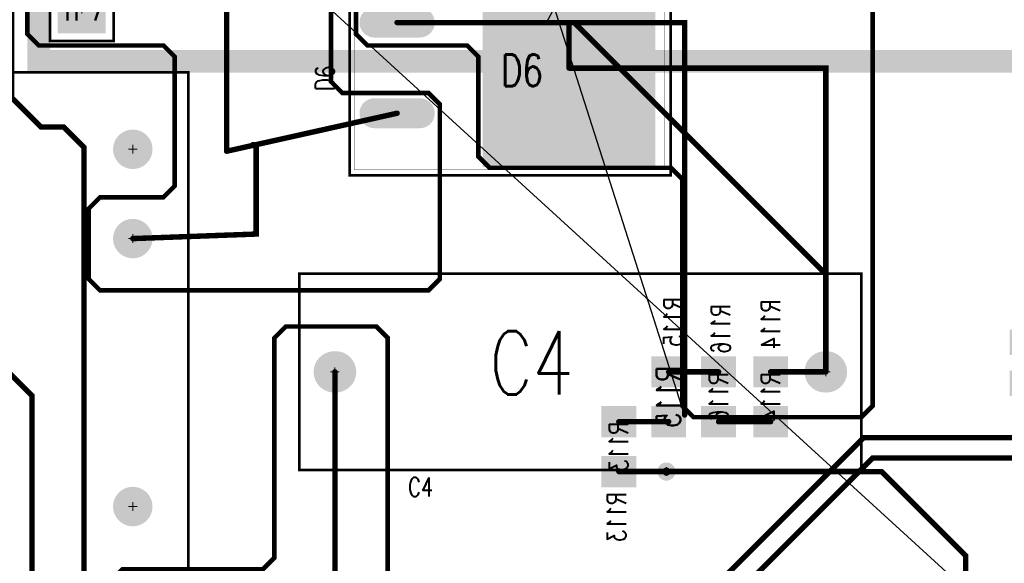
# Model space of a CAD drawing. Extents: x -7.2 to 18.3, y -5.6 to 10.9.
# Tile 75 of 112: x 4 to 6.1, y 3.8 to 5. Entities that reach past the tile are written whole.
import ezdxf
from ezdxf.enums import TextEntityAlignment as Align

# ---------------------------------------------------------------- set-up
doc = ezdxf.new("R2010")
doc.units = 0
for name, pattern in [('SIG_0', [2, 1, 1]), ('SIG_198', [2, 1, 1]), ('SIG_200', [2, 1, 1]), ('SIG_228', [2, 1, 1]), ('SIG_3', [2, 1, 1]), ('SIG_4', [2, 1, 1]), ('SIG_52', [2, 1, 1]), ('SIG_53', [2, 1, 1]), ('SIG_54', [2, 1, 1]), ('SIG_57', [2, 1, 1]), ('SIG_7', [2, 1, 1]), ('SIG_72', [2, 1, 1])]:
    doc.linetypes.add(name, pattern=pattern)
for name, color, linetype in [('2D_LINE_02', 112, 'CONTINUOUS'), ('COPPER_01', 1, 'CONTINUOUS'), ('DRIL_NPLTE_THRU_01', 16, 'CONTINUOUS'), ('DRIL_NPLTE_THRU_03', 146, 'CONTINUOUS'), ('DRIL_NPLTE_THRU_04', 176, 'CONTINUOUS'), ('DRIL_PLTE_THRU_01', 16, 'CONTINUOUS'), ('DRIL_PLTE_THRU_03', 146, 'CONTINUOUS'), ('DRIL_PLTE_THRU_04', 176, 'CONTINUOUS'), ('DRIL_SYMBOL', 254, 'CONTINUOUS'), ('LINK_00', 2, 'CONTINUOUS'), ('PADS_BOT', 5, 'CONTINUOUS'), ('PADS_INNER', 1, 'CONTINUOUS'), ('PADS_TOP', 1, 'CONTINUOUS'), ('PADS_XR_131', 3, 'CONTINUOUS'), ('PADS_XR_132', 6, 'CONTINUOUS'), ('PADS_XR_133', 254, 'CONTINUOUS'), ('PART_NAME_123', 255, 'CONTINUOUS'), ('PART_NAME_124', 6, 'CONTINUOUS'), ('PART_NAME_129', 2, 'CONTINUOUS'), ('PART_NAME_130', 106, 'CONTINUOUS'), ('PART_TOP_2DLINE_123', 255, 'CONTINUOUS'), ('PART_TOP_2DLINE_129', 2, 'CONTINUOUS'), ('TRACE_01', 1, 'CONTINUOUS'), ('TRACE_03', 130, 'CONTINUOUS'), ('TRACE_04', 5, 'CONTINUOUS'), ('VIAPTS', 56, 'CONTINUOUS')]:
    doc.layers.add(name, color=color, linetype=linetype)
doc.styles.add('W0$001', font='simplex', dxfattribs={"width": 0.75})
doc.styles.add('W0$005', font='simplex', dxfattribs={"width": 0.75})
doc.styles.add('W0$006', font='simplex', dxfattribs={"width": 0.75})

# ---------------------------------------------------------------- blocks, each defined once
blk = doc.blocks.new('SMOOTH_0$05')
at = {"const_width": 0.025}
blk.add_lwpolyline([(-0.0125, 0, 1), (0.0125, 0, 1)], format="xyb", close=True, dxfattribs=at)
blk = doc.blocks.new('DRAWING_290')
at = {"layer": '2D_LINE_02', "const_width": 0.05}
blk.add_lwpolyline([(4.49, -4.99), (1.44, -4.99), (1.44, -4.595), (1.515, -4.595), (1.515, -4.25), (2.545, -4.25), (2.545, -3.925), (2.8, -3.925), (2.8, -3.325), (2.34, -3.325), (2.34, -2.915), (-0.125, -2.915), (-0.125, 0)], dxfattribs=at)
at = {"layer": '2D_LINE_02'}
blk.add_blockref('SMOOTH_0$05', (-0.125, -2.915), dxfattribs=at)
blk = doc.blocks.new('SMOOTH_0$01')
at = {"const_width": 0.005}
blk.add_lwpolyline([(-0.0025, 0, 1), (0.0025, 0, 1)], format="xyb", close=True, dxfattribs=at)
blk = doc.blocks.new('COPPER_267')
at = {"layer": 'COPPER_01', "const_width": 0.01}
blk.add_lwpolyline([(0.74, -0.805), (0.715, -0.83), (-0.01, -0.83), (-0.035, -0.805), (-0.035, -0.65), (-0.01, -0.625), (0.13, -0.625), (0.155, -0.6), (0.155, -0.315), (0.13, -0.29), (-0.145, -0.29), (-0.17, -0.265), (-0.17, 0.6), (-0.145, 0.625), (0.25, 0.625), (0.275, 0.6), (0.275, 0.255), (0.25, 0.23), (0.025, 0.23), (0, 0.205), (0, -0.11), (0.025, -0.135), (0.475, -0.135), (0.5, -0.16), (0.5, -0.37), (0.525, -0.395), (0.715, -0.395), (0.74, -0.42)], close=True, dxfattribs=at)
at = {"layer": 'COPPER_01'}
for p in [(-0.145, 0.625), (0.25, 0.625), (-0.17, 0.6), (0.275, 0.6), (0.275, 0.255), (0.025, 0.23), (0.25, 0.23), (0, 0.205), (0, -0.11), (0.025, -0.135), (0.475, -0.135), (0.5, -0.16), (-0.17, -0.265), (-0.145, -0.29), (0.13, -0.29), (0.155, -0.315), (0.5, -0.37), (0.525, -0.395), (0.715, -0.395), (0.74, -0.42), (0.155, -0.6), (-0.01, -0.625), (0.13, -0.625), (-0.035, -0.65), (-0.035, -0.805), (0.74, -0.805), (-0.01, -0.83), (0.715, -0.83)]:
    blk.add_blockref('SMOOTH_0$01', p, dxfattribs=at)
blk = doc.blocks.new('COPPER_270')
at = {"layer": 'COPPER_01', "const_width": 0.01}
blk.add_lwpolyline([(-0.01, -0.06), (0.015, -0.035), (0.325, -0.035), (0.35, -0.01), (0.35, 0.475), (0.375, 0.5), (0.575, 0.5), (0.6, 0.475), (0.6, -0.675), (0.575, -0.7), (0.39, -0.7), (0.365, -0.675), (0.365, -0.5), (0.34, -0.475), (0.175, -0.475), (0.15, -0.45), (0.15, -0.18), (0.125, -0.155), (0.015, -0.155), (-0.01, -0.13)], close=True, dxfattribs=at)
at = {"layer": 'COPPER_01'}
for p in [(0.375, 0.5), (0.575, 0.5), (0.35, 0.475), (0.6, 0.475), (0.35, -0.01), (0.015, -0.035), (0.325, -0.035), (-0.01, -0.06), (-0.01, -0.13), (0.015, -0.155), (0.125, -0.155), (0.15, -0.18), (0.15, -0.45), (0.175, -0.475), (0.34, -0.475), (0.365, -0.5), (0.365, -0.675), (0.6, -0.675), (0.39, -0.7), (0.575, -0.7)]:
    blk.add_blockref('SMOOTH_0$01', p, dxfattribs=at)
blk = doc.blocks.new('COPPER_271')
at = {"layer": 'COPPER_01', "const_width": 0.01}
blk.add_lwpolyline([(0.7199, -2.625), (0.7199, -3.625), (0.6949, -3.65), (0.325, -3.65), (0.3, -3.625), (0.3, -3.125), (0.275, -3.1), (-0.125, -3.1), (-0.15, -3.075), (-0.15, -2.855), (-0.175, -2.83), (-0.395, -2.83), (-0.42, -2.805), (-0.42, -2.625)], dxfattribs=at)
at = {"layer": 'COPPER_01'}
for p in [(-0.42, -2.805), (-0.395, -2.83), (-0.175, -2.83), (-0.15, -2.855), (-0.15, -3.075), (-0.125, -3.1), (0.275, -3.1), (0.3, -3.125), (0.3, -3.625), (0.7199, -3.625), (0.325, -3.65), (0.6949, -3.65)]:
    blk.add_blockref('SMOOTH_0$01', p, dxfattribs=at)
blk = doc.blocks.new('SMOOTH_0$001')
at = {"const_width": 0.0005}
blk.add_lwpolyline([(-0.00025, 0, 1), (0.00025, 0, 1)], format="xyb", close=True, dxfattribs=at)
blk = doc.blocks.new('SMOOTH_0$006')
at = {"const_width": 0.003}
blk.add_lwpolyline([(-0.0015, 0, 1), (0.0015, 0, 1)], format="xyb", close=True, dxfattribs=at)
blk = doc.blocks.new('PART_BODY_TOP_356')
at = {"layer": 'PART_TOP_2DLINE_123', "const_width": 0.006}
blk.add_lwpolyline([(-0.6201, 0.2165), (-0.6201, -0.2165), (0.62, -0.2165), (0.62, 0.2165)], close=True, dxfattribs=at)
at = {"layer": 'PART_TOP_2DLINE_129', "const_width": 0.001}
blk.add_lwpolyline([(-0.6201, 0.2165), (-0.6201, -0.2165), (0.6201, -0.2165), (0.6201, 0.2165)], close=True, dxfattribs=at)
at = {"layer": 'PART_TOP_2DLINE_123'}
for p in [(-0.6201, 0.2165), (0.62, 0.2165), (-0.6201, -0.2165), (0.62, -0.2165)]:
    blk.add_blockref('SMOOTH_0$006', p, dxfattribs=at)
at = {"layer": 'PART_TOP_2DLINE_129'}
for p in [(-0.6201, 0.2165), (0.6201, 0.2165), (-0.6201, -0.2165), (0.6201, -0.2165)]:
    blk.add_blockref('SMOOTH_0$001', p, dxfattribs=at)
blk = doc.blocks.new('DRIL_SYMBOL_0$052')
at = {"layer": 'DRIL_SYMBOL', "const_width": 0.002}
for points in [[(-0.01, 0), (0.01, 0)], [(0, -0.01), (0, 0.01)]]:
    blk.add_lwpolyline(points, dxfattribs=at)
blk = doc.blocks.new('DRIL_HOLE_0$052')
at = {"const_width": 0.026}
blk.add_lwpolyline([(-0.013, 0, 1), (0.013, 0, 1)], format="xyb", close=True, dxfattribs=at)
blk.add_blockref('DRIL_SYMBOL_0$052', (0, 0))
blk = doc.blocks.new('PAD_48')
at = {"const_width": 0.0425}
blk.add_lwpolyline([(-0.0015, -0.02125), (0.0015, -0.02125, 1), (0.0015, 0.02125), (-0.0015, 0.02125, 1)], format="xyb", close=True, dxfattribs=at)
blk = doc.blocks.new('PAD_50')
at = {"const_width": 0.0455}
blk.add_lwpolyline([(-0.0015, -0.02275), (0.0015, -0.02275, 1), (0.0015, 0.02275), (-0.0015, 0.02275, 1)], format="xyb", close=True, dxfattribs=at)
blk = doc.blocks.new('STK_TOP_34')
at = {"layer": 'DRIL_PLTE_THRU_01'}
blk.add_blockref('DRIL_HOLE_0$052', (0, 0), dxfattribs=at)
at = {"layer": 'DRIL_PLTE_THRU_03'}
blk.add_blockref('DRIL_HOLE_0$052', (0, 0), dxfattribs=at)
at = {"layer": 'DRIL_PLTE_THRU_04'}
blk.add_blockref('DRIL_HOLE_0$052', (0, 0), dxfattribs=at)
at = {"layer": 'PADS_BOT'}
blk.add_blockref('PAD_48', (0, 0), dxfattribs=at)
at = {"layer": 'PADS_INNER'}
blk.add_blockref('PAD_48', (0, 0), dxfattribs=at)
at = {"layer": 'PADS_TOP'}
blk.add_blockref('PAD_48', (0, 0), dxfattribs=at)
at = {"layer": 'PADS_XR_131'}
blk.add_blockref('PAD_50', (0, 0), dxfattribs=at)
at = {"layer": 'PADS_XR_132'}
blk.add_blockref('PAD_50', (0, 0), dxfattribs=at)
blk = doc.blocks.new('SYM_TOP_29')
for name, p in [('PART_BODY_TOP_356', (0, 0)), ('STK_TOP_34', (-0.5415, 0)), ('STK_TOP_34', (0.5415, 0))]:
    blk.add_blockref(name, p)
blk = doc.blocks.new('PART_TOP_41')
blk.add_blockref('SYM_TOP_29', (0, 0))
at = {"layer": 'PART_NAME_123', "style": 'W0$006', "width": 0.75}
blk.add_text('C4', height=0.042, dxfattribs=at).set_placement((-0.3801, -0.275))
at = {"layer": 'PART_NAME_129', "style": 'W0$001', "width": 0.75}
blk.add_text('C4', height=0.14, dxfattribs=at).set_placement((-0.2, -0.05))
blk = doc.blocks.new('PART_BODY_TOP_366')
at = {"layer": 'PART_TOP_2DLINE_123', "const_width": 0.006}
blk.add_lwpolyline([(-0.07, -0.07), (-0.07, 0.07), (0.07, 0.07), (0.07, -0.07)], close=True, dxfattribs=at)
at = {"layer": 'PART_TOP_2DLINE_129', "const_width": 0.001}
blk.add_lwpolyline([(-0.07, -0.07), (-0.07, 0.07), (0.07, 0.07), (0.07, -0.07)], close=True, dxfattribs=at)
at = {"layer": 'PART_TOP_2DLINE_123'}
for p in [(-0.07, 0.07), (0.07, 0.07), (-0.07, -0.07), (0.07, -0.07)]:
    blk.add_blockref('SMOOTH_0$006', p, dxfattribs=at)
at = {"layer": 'PART_TOP_2DLINE_129'}
for p in [(-0.07, 0.07), (0.07, 0.07), (-0.07, -0.07), (0.07, -0.07)]:
    blk.add_blockref('SMOOTH_0$001', p, dxfattribs=at)
blk = doc.blocks.new('DRIL_SYMBOL_0$063')
at = {"layer": 'DRIL_SYMBOL', "const_width": 0.002}
for points in [[(-0.01, 0), (0.01, 0)], [(0, -0.01), (0, 0.01)]]:
    blk.add_lwpolyline(points, dxfattribs=at)
blk = doc.blocks.new('DRIL_HOLE_0$063')
at = {"const_width": 0.0315}
blk.add_lwpolyline([(-0.01575, 0, 1), (0.01575, 0, 1)], format="xyb", close=True, dxfattribs=at)
blk.add_blockref('DRIL_SYMBOL_0$063', (0, 0))
blk = doc.blocks.new('PAD_79')
at = {"const_width": 0.1}
blk.add_lwpolyline([(-0.05, 0), (0.05, 0)], dxfattribs=at)
blk = doc.blocks.new('PAD_80')
at = {"const_width": 0.106}
blk.add_lwpolyline([(-0.053, 0), (0.053, 0)], dxfattribs=at)
blk = doc.blocks.new('STK_TOP_47')
at = {"layer": 'DRIL_PLTE_THRU_01'}
blk.add_blockref('DRIL_HOLE_0$063', (0, 0), dxfattribs=at)
at = {"layer": 'DRIL_PLTE_THRU_03'}
blk.add_blockref('DRIL_HOLE_0$063', (0, 0), dxfattribs=at)
at = {"layer": 'DRIL_PLTE_THRU_04'}
blk.add_blockref('DRIL_HOLE_0$063', (0, 0), dxfattribs=at)
at = {"layer": 'PADS_BOT'}
blk.add_blockref('PAD_79', (0, 0), dxfattribs=at)
at = {"layer": 'PADS_INNER'}
blk.add_blockref('PAD_79', (0, 0), dxfattribs=at)
at = {"layer": 'PADS_TOP'}
blk.add_blockref('PAD_79', (0, 0), dxfattribs=at)
at = {"layer": 'PADS_XR_131'}
blk.add_blockref('PAD_80', (0, 0), dxfattribs=at)
at = {"layer": 'PADS_XR_132'}
blk.add_blockref('PAD_80', (0, 0), dxfattribs=at)
blk = doc.blocks.new('SYM_TOP_39')
for name in ['PART_BODY_TOP_366', 'STK_TOP_47']:
    blk.add_blockref(name, (0, 0))
blk = doc.blocks.new('PART_TOP_103')
blk.add_blockref('SYM_TOP_39', (0, 0))
at = {"layer": 'PART_NAME_123', "style": 'W0$006', "width": 0.75}
blk.add_text('TP7', height=0.042, dxfattribs=at).set_placement((-0.05, 0.08))
at = {"layer": 'PART_NAME_129', "style": 'W0$001', "width": 0.75}
blk.add_text('TP7', height=0.0525, dxfattribs=at).set_placement((-0.0451, -0.0249))
blk = doc.blocks.new('DRIL_HOLE_0')
blk.add_lwpolyline([(0, 0, 1), (0, 0, 1)], format="xyb", close=True)
blk = doc.blocks.new('PAD_38')
at = {"const_width": 0.05}
blk.add_lwpolyline([(-0.03, 0), (0.03, 0)], dxfattribs=at)
blk = doc.blocks.new('PAD_1')
blk.add_lwpolyline([(0, 0, 1), (0, 0, 1)], format="xyb", close=True)
blk = doc.blocks.new('PAD_37')
at = {"const_width": 0.056}
blk.add_lwpolyline([(-0.033, 0), (0.033, 0)], dxfattribs=at)
blk = doc.blocks.new('STK_BOT_10')
at = {"layer": 'DRIL_NPLTE_THRU_01'}
blk.add_blockref('DRIL_HOLE_0', (0, 0), dxfattribs=at)
at = {"layer": 'DRIL_NPLTE_THRU_03'}
blk.add_blockref('DRIL_HOLE_0', (0, 0), dxfattribs=at)
at = {"layer": 'DRIL_NPLTE_THRU_04'}
blk.add_blockref('DRIL_HOLE_0', (0, 0), dxfattribs=at)
at = {"layer": 'PADS_BOT', "rotation": 90}
blk.add_blockref('PAD_38', (0, 0), dxfattribs=at)
at = {"layer": 'PADS_INNER'}
blk.add_blockref('PAD_1', (0, 0), dxfattribs=at)
at = {"layer": 'PADS_TOP'}
blk.add_blockref('PAD_1', (0, 0), dxfattribs=at)
at = {"layer": 'PADS_XR_131', "rotation": 90}
blk.add_blockref('PAD_37', (0, 0), dxfattribs=at)
at = {"layer": 'PADS_XR_133', "rotation": 90}
blk.add_blockref('PAD_38', (0, 0), dxfattribs=at)
blk = doc.blocks.new('SYM_BOT_7')
for p in [(-0.045, 0), (0.045, 0)]:
    blk.add_blockref('STK_BOT_10', p)
blk = doc.blocks.new('PART_BOT_114')
blk.add_blockref('SYM_BOT_7', (0, 0))
at = {"layer": 'PART_NAME_124', "style": 'W0$006', "width": 0.75}
blk.add_text('C76', height=0.042, rotation=180, dxfattribs=at).set_placement((-0.105, 0.02))
at = {"layer": 'PART_NAME_130', "style": 'W0$001', "width": 0.75}
blk.add_text('C76', height=0.042, rotation=180, dxfattribs=at).set_placement((0.0399, 0.0151))
blk = doc.blocks.new('PAD_86')
at = {"const_width": 0.063}
blk.add_lwpolyline([(-0.0355, 0), (0.0355, 0)], dxfattribs=at)
blk = doc.blocks.new('PAD_85')
at = {"const_width": 0.069}
blk.add_lwpolyline([(-0.0385, 0), (0.0385, 0)], dxfattribs=at)
blk = doc.blocks.new('PAD_87')
at = {"const_width": 0.063}
blk.add_lwpolyline([(-0.0345, 0), (0.0365, 0)], dxfattribs=at)
blk = doc.blocks.new('STK_BOT_52')
at = {"layer": 'DRIL_PLTE_THRU_01'}
blk.add_blockref('DRIL_HOLE_0', (0, 0), dxfattribs=at)
at = {"layer": 'DRIL_PLTE_THRU_03'}
blk.add_blockref('DRIL_HOLE_0', (0, 0), dxfattribs=at)
at = {"layer": 'DRIL_PLTE_THRU_04'}
blk.add_blockref('DRIL_HOLE_0', (0, 0), dxfattribs=at)
at = {"layer": 'PADS_BOT', "rotation": 90}
blk.add_blockref('PAD_87', (0, 0), dxfattribs=at)
at = {"layer": 'PADS_INNER'}
blk.add_blockref('PAD_1', (0, 0), dxfattribs=at)
at = {"layer": 'PADS_TOP'}
blk.add_blockref('PAD_1', (0, 0), dxfattribs=at)
at = {"layer": 'PADS_XR_131', "rotation": 90}
blk.add_blockref('PAD_85', (0, 0), dxfattribs=at)
at = {"layer": 'PADS_XR_133', "rotation": 90}
blk.add_blockref('PAD_86', (0, 0), dxfattribs=at)
blk = doc.blocks.new('SYM_BOT_58')
for p in [(-0.055, 0), (0.055, 0)]:
    blk.add_blockref('STK_BOT_52', p)
blk = doc.blocks.new('PART_BOT_355')
blk.add_blockref('SYM_BOT_58', (0, 0))
at = {"layer": 'PART_NAME_124', "style": 'W0$006', "width": 0.75}
blk.add_text('R113', height=0.042, dxfattribs=at).set_placement((0.155, 0.005), align=Align.MIDDLE_CENTER)
at = {"layer": 'PART_NAME_130', "style": 'W0$001', "width": 0.75}
blk.add_text('R113', height=0.042, dxfattribs=at).set_placement((0, 0.0003), align=Align.MIDDLE_CENTER)
blk = doc.blocks.new('PART_BOT_356')
blk.add_blockref('SYM_BOT_58', (0, 0))
at = {"layer": 'PART_NAME_124', "style": 'W0$006', "width": 0.75}
blk.add_text('R114', height=0.042, dxfattribs=at).set_placement((-0.16, 0), align=Align.MIDDLE_CENTER)
at = {"layer": 'PART_NAME_130', "style": 'W0$001', "width": 0.75}
blk.add_text('R114', height=0.042, dxfattribs=at).set_placement((0, 0.0003), align=Align.MIDDLE_CENTER)
blk = doc.blocks.new('PART_BOT_357')
blk.add_blockref('SYM_BOT_58', (0, 0))
at = {"layer": 'PART_NAME_124', "style": 'W0$006', "width": 0.75}
blk.add_text('R115', height=0.042, dxfattribs=at).set_placement((-0.165, -0.01), align=Align.MIDDLE_CENTER)
at = {"layer": 'PART_NAME_130', "style": 'W0$001', "width": 0.75}
blk.add_text('R115', height=0.0525, dxfattribs=at).set_placement((0, 0.0003), align=Align.MIDDLE_CENTER)
blk = doc.blocks.new('PART_BOT_358')
blk.add_blockref('SYM_BOT_58', (0, 0))
at = {"layer": 'PART_NAME_124', "style": 'W0$006', "width": 0.75}
blk.add_text('R116', height=0.042, rotation=180, dxfattribs=at).set_placement((0.15, 0.005), align=Align.MIDDLE_CENTER)
at = {"layer": 'PART_NAME_130', "style": 'W0$001', "width": 0.75}
blk.add_text('R116', height=0.042, rotation=180, dxfattribs=at).set_placement((0, 0.0003), align=Align.MIDDLE_CENTER)
blk = doc.blocks.new('PART_BODY_TOP_367')
at = {"layer": 'PART_TOP_2DLINE_123', "const_width": 0.006}
for points in [[(0.76, 0.407), (0.76, 0.96), (-0.761, 0.96), (-0.761, 0.406)], [(-0.761, 0.405), (-0.761, -0.96), (0.76, -0.96), (0.76, 0.41)]]:
    blk.add_lwpolyline(points, dxfattribs=at)
at = {"layer": 'PART_TOP_2DLINE_129', "const_width": 0.001}
blk.add_lwpolyline([(-0.761, 0.961), (0.76, 0.961), (0.76, -0.961), (-0.761, -0.961)], close=True, dxfattribs=at)
at = {"layer": 'PART_TOP_2DLINE_123'}
for p in [(-0.761, 0.96), (0.76, 0.96), (0.76, 0.41), (-0.761, 0.406), (-0.761, 0.405), (0.76, 0.407), (-0.761, -0.96), (0.76, -0.96)]:
    blk.add_blockref('SMOOTH_0$006', p, dxfattribs=at)
at = {"layer": 'PART_TOP_2DLINE_129'}
for p in [(-0.761, 0.961), (0.76, 0.961), (-0.761, -0.961), (0.76, -0.961)]:
    blk.add_blockref('SMOOTH_0$001', p, dxfattribs=at)
blk = doc.blocks.new('STK_TOP_48')
at = {"layer": 'DRIL_PLTE_THRU_01'}
blk.add_blockref('DRIL_HOLE_0', (0, 0), dxfattribs=at)
at = {"layer": 'DRIL_PLTE_THRU_03'}
blk.add_blockref('DRIL_HOLE_0', (0, 0), dxfattribs=at)
at = {"layer": 'DRIL_PLTE_THRU_04'}
blk.add_blockref('DRIL_HOLE_0', (0, 0), dxfattribs=at)
at = {"layer": 'PADS_BOT'}
blk.add_blockref('PAD_1', (0, 0), dxfattribs=at)
at = {"layer": 'PADS_INNER'}
blk.add_blockref('PAD_1', (0, 0), dxfattribs=at)
at = {"layer": 'PADS_TOP'}
blk.add_blockref('PAD_1', (0, 0), dxfattribs=at)
at = {"layer": 'PADS_XR_131'}
blk.add_blockref('PAD_1', (0, 0), dxfattribs=at)
at = {"layer": 'PADS_XR_132'}
blk.add_blockref('PAD_1', (0, 0), dxfattribs=at)
blk = doc.blocks.new('DRIL_SYMBOL_0$141')
at = {"layer": 'DRIL_SYMBOL', "const_width": 0.002}
for points in [[(-0.01, 0), (0.01, 0)], [(0, -0.01), (0, 0.01)]]:
    blk.add_lwpolyline(points, dxfattribs=at)
blk = doc.blocks.new('DRIL_HOLE_0$141')
at = {"const_width": 0.0705}
blk.add_lwpolyline([(-0.03525, 0, 1), (0.03525, 0, 1)], format="xyb", close=True, dxfattribs=at)
blk.add_blockref('DRIL_SYMBOL_0$141', (0, 0))
blk = doc.blocks.new('PAD_125')
at = {"const_width": 0.0905}
blk.add_lwpolyline([(0, -0.04525, 1), (0, 0.04525, 1)], format="xyb", close=True, dxfattribs=at)
blk = doc.blocks.new('PAD_128')
at = {"const_width": 0.0925}
blk.add_lwpolyline([(0, -0.04625, 1), (0, 0.04625, 1)], format="xyb", close=True, dxfattribs=at)
blk = doc.blocks.new('STK_TOP_49')
at = {"layer": 'DRIL_PLTE_THRU_01'}
blk.add_blockref('DRIL_HOLE_0$141', (0, 0), dxfattribs=at)
at = {"layer": 'DRIL_PLTE_THRU_03'}
blk.add_blockref('DRIL_HOLE_0$141', (0, 0), dxfattribs=at)
at = {"layer": 'DRIL_PLTE_THRU_04'}
blk.add_blockref('DRIL_HOLE_0$141', (0, 0), dxfattribs=at)
at = {"layer": 'PADS_BOT'}
blk.add_blockref('PAD_125', (0, 0), dxfattribs=at)
at = {"layer": 'PADS_INNER'}
blk.add_blockref('PAD_125', (0, 0), dxfattribs=at)
at = {"layer": 'PADS_TOP'}
blk.add_blockref('PAD_125', (0, 0), dxfattribs=at)
at = {"layer": 'PADS_XR_131'}
blk.add_blockref('PAD_128', (0, 0), dxfattribs=at)
at = {"layer": 'PADS_XR_132'}
blk.add_blockref('PAD_128', (0, 0), dxfattribs=at)
blk = doc.blocks.new('DRIL_SYMBOL_0$043')
at = {"layer": 'DRIL_SYMBOL', "const_width": 0.002}
for points in [[(-0.01, 0), (0.01, 0)], [(0, -0.01), (0, 0.01)]]:
    blk.add_lwpolyline(points, dxfattribs=at)
blk = doc.blocks.new('DRIL_HOLE_0$043')
at = {"const_width": 0.0215}
blk.add_lwpolyline([(-0.01075, 0, 1), (0.01075, 0, 1)], format="xyb", close=True, dxfattribs=at)
blk.add_blockref('DRIL_SYMBOL_0$043', (0, 0))
blk = doc.blocks.new('PAD_129')
at = {"const_width": 0.0415}
blk.add_lwpolyline([(0, -0.02075, 1), (0, 0.02075, 1)], format="xyb", close=True, dxfattribs=at)
blk = doc.blocks.new('PAD_132')
at = {"const_width": 0.0435}
blk.add_lwpolyline([(0, -0.02175, 1), (0, 0.02175, 1)], format="xyb", close=True, dxfattribs=at)
blk = doc.blocks.new('STK_TOP_50')
at = {"layer": 'DRIL_PLTE_THRU_01'}
blk.add_blockref('DRIL_HOLE_0$043', (0, 0), dxfattribs=at)
at = {"layer": 'DRIL_PLTE_THRU_03'}
blk.add_blockref('DRIL_HOLE_0$043', (0, 0), dxfattribs=at)
at = {"layer": 'DRIL_PLTE_THRU_04'}
blk.add_blockref('DRIL_HOLE_0$043', (0, 0), dxfattribs=at)
at = {"layer": 'PADS_BOT'}
blk.add_blockref('PAD_129', (0, 0), dxfattribs=at)
at = {"layer": 'PADS_INNER'}
blk.add_blockref('PAD_129', (0, 0), dxfattribs=at)
at = {"layer": 'PADS_TOP'}
blk.add_blockref('PAD_129', (0, 0), dxfattribs=at)
at = {"layer": 'PADS_XR_131'}
blk.add_blockref('PAD_132', (0, 0), dxfattribs=at)
at = {"layer": 'PADS_XR_132'}
blk.add_blockref('PAD_132', (0, 0), dxfattribs=at)
blk = doc.blocks.new('SYM_TOP_40')
for name, p in [('PART_BODY_TOP_367', (0, 0)), ('STK_TOP_50', (-0.591, 0.8375)), ('STK_TOP_50', (-0.394, 0.8375)), ('STK_TOP_50', (0.197, 0.8375)), ('STK_TOP_50', (0.394, 0.8375)), ('STK_TOP_50', (0.591, 0.8375)), ('STK_TOP_48', (0, 0.8375)), ('STK_TOP_48', (-0.591, -0.3602)), ('STK_TOP_48', (-0.394, -0.3602)), ('STK_TOP_48', (0.394, -0.3602)), ('STK_TOP_48', (0.591, -0.3602)), ('STK_TOP_49', (-0.197, -0.8375)), ('STK_TOP_49', (0.197, -0.8375))]:
    blk.add_blockref(name, p)
blk = doc.blocks.new('PART_TOP_433')
blk.add_blockref('SYM_TOP_40', (0, 0))
at = {"layer": 'PART_NAME_123', "style": 'W0$006', "width": 0.75}
blk.add_text('T1', height=0.042, rotation=90, dxfattribs=at).set_placement((-0.785, -0.94))
at = {"layer": 'PART_NAME_129', "style": 'W0$001', "width": 0.75}
blk.add_text('T1', height=0.14, rotation=90, dxfattribs=at).set_placement((-0.0001, -0.0451))
blk = doc.blocks.new('PART_BODY_TOP_390')
at = {"layer": 'PART_TOP_2DLINE_123', "const_width": 0.006}
blk.add_lwpolyline([(-0.2362, 0.3543), (0.2362, 0.3543), (0.2362, -0.3543), (-0.2362, -0.3543)], close=True, dxfattribs=at)
at = {"layer": 'PART_TOP_2DLINE_129', "const_width": 0.001}
blk.add_lwpolyline([(-0.2255, 0.3407), (-0.2255, -0.3443), (0.2245, -0.3443), (0.2245, 0.3407)], close=True, dxfattribs=at)
at = {"layer": 'PART_TOP_2DLINE_123'}
for p in [(-0.2362, 0.3543), (0.2362, 0.3543), (-0.2362, -0.3543), (0.2362, -0.3543)]:
    blk.add_blockref('SMOOTH_0$006', p, dxfattribs=at)
at = {"layer": 'PART_TOP_2DLINE_129'}
for p in [(-0.2255, 0.3407), (0.2245, 0.3407), (-0.2255, -0.3443), (0.2245, -0.3443)]:
    blk.add_blockref('SMOOTH_0$001', p, dxfattribs=at)
blk = doc.blocks.new('PAD_133')
at = {"const_width": 0.033}
blk.add_lwpolyline([(-0.05, -0.0165), (0.05, -0.0165, 1), (0.05, 0.0165), (-0.05, 0.0165, 1)], format="xyb", close=True, dxfattribs=at)
blk = doc.blocks.new('PAD_134')
at = {"const_width": 0.03}
blk.add_lwpolyline([(-0.05, -0.015), (0.05, -0.015, 1), (0.05, 0.015), (-0.05, 0.015, 1)], format="xyb", close=True, dxfattribs=at)
blk = doc.blocks.new('STK_TOP_76')
at = {"layer": 'DRIL_NPLTE_THRU_01'}
blk.add_blockref('DRIL_HOLE_0', (0, 0), dxfattribs=at)
at = {"layer": 'DRIL_NPLTE_THRU_03'}
blk.add_blockref('DRIL_HOLE_0', (0, 0), dxfattribs=at)
at = {"layer": 'DRIL_NPLTE_THRU_04'}
blk.add_blockref('DRIL_HOLE_0', (0, 0), dxfattribs=at)
at = {"layer": 'PADS_BOT'}
blk.add_blockref('PAD_1', (0, 0), dxfattribs=at)
at = {"layer": 'PADS_INNER'}
blk.add_blockref('PAD_1', (0, 0), dxfattribs=at)
at = {"layer": 'PADS_TOP', "rotation": 90}
blk.add_blockref('PAD_134', (0, 0), dxfattribs=at)
at = {"layer": 'PADS_XR_131', "rotation": 90}
blk.add_blockref('PAD_133', (0, 0), dxfattribs=at)
at = {"layer": 'PADS_XR_133', "rotation": 90}
blk.add_blockref('PAD_134', (0, 0), dxfattribs=at)
blk = doc.blocks.new('PAD_135')
at = {"const_width": 0.381}
blk.add_lwpolyline([(-0.218, 0), (0.218, 0)], dxfattribs=at)
blk = doc.blocks.new('PAD_136')
at = {"const_width": 0.375}
blk.add_lwpolyline([(-0.215, 0), (0.215, 0)], dxfattribs=at)
blk = doc.blocks.new('STK_TOP_77')
at = {"layer": 'DRIL_NPLTE_THRU_01'}
blk.add_blockref('DRIL_HOLE_0', (0, 0), dxfattribs=at)
at = {"layer": 'DRIL_NPLTE_THRU_03'}
blk.add_blockref('DRIL_HOLE_0', (0, 0), dxfattribs=at)
at = {"layer": 'DRIL_NPLTE_THRU_04'}
blk.add_blockref('DRIL_HOLE_0', (0, 0), dxfattribs=at)
at = {"layer": 'PADS_BOT'}
blk.add_blockref('PAD_1', (0, 0), dxfattribs=at)
at = {"layer": 'PADS_INNER'}
blk.add_blockref('PAD_1', (0, 0), dxfattribs=at)
at = {"layer": 'PADS_TOP'}
blk.add_blockref('PAD_136', (0, 0), dxfattribs=at)
at = {"layer": 'PADS_XR_131'}
blk.add_blockref('PAD_135', (0, 0), dxfattribs=at)
at = {"layer": 'PADS_XR_133'}
blk.add_blockref('PAD_136', (0, 0), dxfattribs=at)
blk = doc.blocks.new('SYM_TOP_63')
for name, p in [('PART_BODY_TOP_390', (0, 0)), ('STK_TOP_77', (0, 0.13)), ('STK_TOP_76', (-0.1005, -0.2493)), ('STK_TOP_76', (0.0995, -0.2493))]:
    blk.add_blockref(name, p)
blk = doc.blocks.new('PART_TOP_436')
blk.add_blockref('SYM_TOP_63', (0, 0))
at = {"layer": 'PART_NAME_123', "style": 'W0$005', "width": 0.75}
blk.add_text('D6', height=0.042, rotation=180, dxfattribs=at).set_placement((0.05, -0.3875))
at = {"layer": 'PART_NAME_129', "style": 'W0$001', "width": 0.75}
blk.add_text('D6', height=0.07, rotation=90, dxfattribs=at).set_placement((0.0399, -0.0201))
blk = doc.blocks.new('SMOOTH_0$012')
at = {"const_width": 0.006}
blk.add_lwpolyline([(-0.003, 0, 1), (0.003, 0, 1)], format="xyb", close=True, dxfattribs=at)
blk = doc.blocks.new('TRACE_10')
at = {"layer": 'TRACE_01', "linetype": 'SIG_0', "const_width": 0.012}
blk.add_lwpolyline([(4.4198, 4.6866), (4.4804, 4.7001), (4.4804, 4.7011), (4.4849, 4.7011)], dxfattribs=at)
at = {"layer": 'TRACE_01'}
for p in [(4.4198, 4.6866), (4.4804, 4.7011), (4.4804, 4.7001), (4.4849, 4.7011)]:
    blk.add_blockref('SMOOTH_0$012', p, dxfattribs=at)
blk = doc.blocks.new('TRACE_14')
at = {"layer": 'TRACE_01', "linetype": 'SIG_0', "const_width": 0.012}
blk.add_lwpolyline([(4.4198, 4.6866), (4.4804, 4.7001), (4.4804, 4.7011), (4.4849, 4.7011), (4.7959, 4.7704)], dxfattribs=at)
at = {"layer": 'TRACE_01'}
for p in [(4.7959, 4.7704), (4.4198, 4.6866), (4.4804, 4.7011), (4.4804, 4.7001), (4.4849, 4.7011)]:
    blk.add_blockref('SMOOTH_0$012', p, dxfattribs=at)
blk = doc.blocks.new('TRACE_8')
at = {"layer": 'TRACE_01', "linetype": 'SIG_0', "const_width": 0.012}
blk.add_lwpolyline([(4.4849, 4.7011), (4.7959, 4.7704)], dxfattribs=at)
at = {"layer": 'TRACE_01'}
for p in [(4.7959, 4.7704), (4.4849, 4.7011)]:
    blk.add_blockref('SMOOTH_0$012', p, dxfattribs=at)
blk = doc.blocks.new('TRACE_6')
at = {"layer": 'TRACE_01', "linetype": 'SIG_0', "const_width": 0.012}
blk.add_lwpolyline([(4.2127, 4.4939), (4.4849, 4.5039), (4.4849, 4.7011)], dxfattribs=at)
at = {"layer": 'TRACE_01'}
for p in [(4.4849, 4.7011), (4.2127, 4.4939), (4.4849, 4.5039)]:
    blk.add_blockref('SMOOTH_0$012', p, dxfattribs=at)
blk = doc.blocks.new('TRACE_76')
at = {"layer": 'TRACE_01', "linetype": 'SIG_3', "const_width": 0.012}
blk.add_lwpolyline([(4.6587, 3.7155), (4.6587, 4.1999)], dxfattribs=at)
at = {"layer": 'TRACE_01'}
for p in [(4.6587, 4.1999), (4.6587, 3.7155)]:
    blk.add_blockref('SMOOTH_0$012', p, dxfattribs=at)
blk = doc.blocks.new('DRIL_SYMBOL_0$018')
at = {"layer": 'DRIL_SYMBOL', "const_width": 0.002}
for points in [[(-0.01, 0), (0.01, 0)], [(0, -0.01), (0, 0.01)]]:
    blk.add_lwpolyline(points, dxfattribs=at)
blk = doc.blocks.new('DRIL_HOLE_0$018')
at = {"const_width": 0.009}
blk.add_lwpolyline([(-0.0045, 0, 1), (0.0045, 0, 1)], format="xyb", close=True, dxfattribs=at)
blk.add_blockref('DRIL_SYMBOL_0$018', (0, 0))
blk = doc.blocks.new('PAD_138')
at = {"const_width": 0.02}
blk.add_lwpolyline([(0, -0.01, 1), (0, 0.01, 1)], format="xyb", close=True, dxfattribs=at)
blk = doc.blocks.new('STK_TOP_4')
at = {"layer": 'DRIL_PLTE_THRU_01'}
blk.add_blockref('DRIL_HOLE_0$018', (0, 0), dxfattribs=at)
at = {"layer": 'DRIL_PLTE_THRU_03'}
blk.add_blockref('DRIL_HOLE_0$018', (0, 0), dxfattribs=at)
at = {"layer": 'DRIL_PLTE_THRU_04'}
blk.add_blockref('DRIL_HOLE_0$018', (0, 0), dxfattribs=at)
at = {"layer": 'PADS_BOT'}
blk.add_blockref('PAD_138', (0, 0), dxfattribs=at)
at = {"layer": 'PADS_INNER'}
blk.add_blockref('PAD_138', (0, 0), dxfattribs=at)
at = {"layer": 'PADS_TOP'}
blk.add_blockref('PAD_138', (0, 0), dxfattribs=at)
blk = doc.blocks.new('SYM_TOP_2')
blk.add_blockref('STK_TOP_4', (0, 0))

msp = doc.modelspace()

# ---------------------------------------------------------------- linework, layer by layer
at = {"layer": 'LINK_00', "linetype": 'SIG_4'}
for p, q in [((5.1252, 4.9704), (5.9101, 6.3965)), ((5.4302, 4.1049), (4.7201, 6.3265))]:
    msp.add_line(p, q, dxfattribs=at)
at = {"layer": 'LINK_00', "linetype": 'SIG_7'}
msp.add_line((6.4752, 3.3324), (4.3802, 5.2449), dxfattribs=at)
at = {"layer": 'TRACE_01', "linetype": 'SIG_0', "const_width": 0.012}
for points in [[(4.4198, 4.6866), (4.4198, 4.9999), (4.1002, 4.9999)], [(4.2127, 4.4939), (4.4849, 4.5039), (4.4849, 4.7011), (4.4804, 4.7011)], [(4.4198, 4.6866), (4.4804, 4.7001), (4.4804, 4.7011)]]:
    msp.add_lwpolyline(points, dxfattribs=at)
at = {"layer": 'TRACE_01', "linetype": 'SIG_4', "const_width": 0.012}
for points in [[(4.7959, 4.9704), (5.1851, 4.9704)], [(5.1752, 4.8699), (5.1752, 4.9704), (5.1252, 4.9704)], [(5.4302, 4.1049), (5.4302, 4.9704), (5.1851, 4.9704)], [(5.7417, 4.1999), (5.7417, 4.4154), (5.1867, 4.9704), (5.1851, 4.9704)], [(5.7417, 4.4154), (5.1867, 4.9704), (5.1851, 4.9704)], [(5.7417, 4.4154), (5.7417, 4.8699), (5.1752, 4.8699)]]:
    msp.add_lwpolyline(points, dxfattribs=at)
at = {"layer": 'TRACE_01', "linetype": 'SIG_57', "const_width": 0.012}
msp.add_lwpolyline([(6.718, 2.39), (6.0502, 3.0578), (6.0502, 3.7949), (5.8651, 3.98), (5.3901, 3.98)], dxfattribs=at)
at = {"layer": 'TRACE_03', "linetype": 'SIG_72', "const_width": 0.012}
msp.add_lwpolyline([(4.5501, 2.965), (4.5501, 3.03), (4.4801, 3.1), (4.3851, 3.1), (4.3351, 3.15), (4.3351, 3.33), (4.2501, 3.415), (4.1451, 3.415), (4.1051, 3.455), (4.1051, 4.695), (4.0601, 4.74), (4.0101, 4.74), (3.9451, 4.805), (3.9451, 6.275), (3.8801, 6.34), (3.8801, 6.89)], dxfattribs=at)
at = {"layer": 'TRACE_03', "linetype": 'SIG_228', "const_width": 0.012}
msp.add_lwpolyline([(4.4851, 2.9), (4.4851, 2.995), (4.4401, 3.04), (4.3401, 3.04), (4.3001, 3.08), (4.3001, 3.285), (4.2151, 3.37), (4.0802, 3.37), (3.9902, 3.46), (3.9902, 4.1475), (3.8175, 4.3202), (3.8175, 4.5575), (3.675, 4.7)], dxfattribs=at)
at = {"layer": 'TRACE_03', "linetype": 'SIG_198', "const_width": 0.012}
msp.add_lwpolyline([(4.6351, 2.855), (4.6352, 2.985), (4.7152, 3.065), (4.8353, 3.065), (5.8253, 4.055), (6.3901, 4.055), (6.45, 4.1149), (6.45, 4.1747), (6.5802, 4.3049)], dxfattribs=at)
at = {"layer": 'TRACE_03', "linetype": 'SIG_200', "const_width": 0.012}
msp.add_lwpolyline([(4.6851, 2.85), (4.6851, 2.9674), (4.7377, 3.02), (4.8553, 3.02), (5.8453, 4.01), (6.5801, 4.01), (6.5802, 4.0149)], dxfattribs=at)
at = {"layer": 'TRACE_04', "linetype": 'SIG_53', "const_width": 0.012}
msp.add_lwpolyline([(5.3951, 4.2), (5.5051, 4.2)], dxfattribs=at)
at = {"layer": 'TRACE_04', "linetype": 'SIG_4', "const_width": 0.012}
msp.add_lwpolyline([(5.6201, 4.2), (5.7416, 4.2), (5.7417, 4.1999)], dxfattribs=at)
at = {"layer": 'TRACE_04', "linetype": 'SIG_54', "const_width": 0.012}
msp.add_lwpolyline([(5.2851, 4.09), (5.3951, 4.09)], dxfattribs=at)
at = {"layer": 'TRACE_04', "linetype": 'SIG_52', "const_width": 0.012}
msp.add_lwpolyline([(5.5051, 4.09), (5.6201, 4.09)], dxfattribs=at)
at = {"layer": 'TRACE_04', "linetype": 'SIG_57', "const_width": 0.012}
msp.add_lwpolyline([(5.2851, 3.98), (5.3901, 3.98)], dxfattribs=at)

# ---------------------------------------------------------------- block references
for name, p in [('DRAWING_290', (4.1301, 7.8)), ('PART_TOP_103', (4.1002, 4.9999)), ('TRACE_14', (0, 0)), ('TRACE_8', (0, 0)), ('TRACE_6', (0, 0)), ('TRACE_10', (0, 0)), ('PART_TOP_41', (5.2002, 4.1999)), ('TRACE_76', (0, 0))]:
    msp.add_blockref(name, p)
at = {"linetype": 'SIG_4'}
msp.add_blockref('COPPER_271', (5.1252, 7.7499), dxfattribs=at)
at = {"linetype": 'SIG_0'}
msp.add_blockref('COPPER_267', (4.1502, 5.2099), dxfattribs=at)
at = {"rotation": 270}
for name, p in [('PART_TOP_436', (5.0452, 4.8699)), ('PART_TOP_433', (3.3752, 4.0999))]:
    msp.add_blockref(name, p, dxfattribs=at)
at = {"xscale": -1}
for name, p, rotation in [('PART_BOT_114', (6.1802, 4.2199), -270), ('PART_BOT_357', (5.3951, 4.145), -270), ('PART_BOT_356', (5.6201, 4.145), -270), ('PART_BOT_358', (5.5051, 4.145), -90), ('PART_BOT_355', (5.2851, 4.035), -270)]:
    msp.add_blockref(name, p, dxfattribs=dict(at, rotation=rotation))
at = {"linetype": 'SIG_3'}
msp.add_blockref('COPPER_270', (4.1752, 3.7999), dxfattribs=at)
at = {"layer": 'TRACE_01'}
for p in [(4.7959, 4.9704), (5.1252, 4.9704), (5.1752, 4.9704), (5.1851, 4.9704), (5.1851, 4.9704), (5.1851, 4.9704), (5.1851, 4.9704), (5.1867, 4.9704), (5.1867, 4.9704), (5.4302, 4.9704), (5.1752, 4.8699), (5.1752, 4.8699), (5.7417, 4.8699), (4.4198, 4.6866), (4.4198, 4.6866), (4.4804, 4.7011), (4.4804, 4.7011), (4.4804, 4.7001), (4.4849, 4.7011), (4.2127, 4.4939), (4.4849, 4.5039), (5.7417, 4.4154), (5.7417, 4.4154), (5.7417, 4.4154), (5.7417, 4.1999), (5.4302, 4.1049), (5.3901, 3.98), (5.8651, 3.98), (6.0502, 3.7949)]:
    msp.add_blockref('SMOOTH_0$012', p, dxfattribs=at)
at = {"layer": 'TRACE_03'}
for p in [(4.0101, 4.74), (4.0601, 4.74), (4.1051, 4.695), (3.9902, 4.1475), (5.8253, 4.055), (5.8453, 4.01)]:
    msp.add_blockref('SMOOTH_0$012', p, dxfattribs=at)
at = {"layer": 'TRACE_04'}
for p in [(5.3951, 4.2), (5.5051, 4.2), (5.6201, 4.2), (5.7416, 4.2), (5.7417, 4.1999), (5.2851, 4.09), (5.3951, 4.09), (5.5051, 4.09), (5.6201, 4.09), (5.2851, 3.98), (5.3901, 3.98)]:
    msp.add_blockref('SMOOTH_0$012', p, dxfattribs=at)
at = {"layer": 'VIAPTS', "linetype": 'SIG_57'}
msp.add_blockref('SYM_TOP_2', (5.3901, 3.98), dxfattribs=at)

doc.saveas('drawing.dxf')
